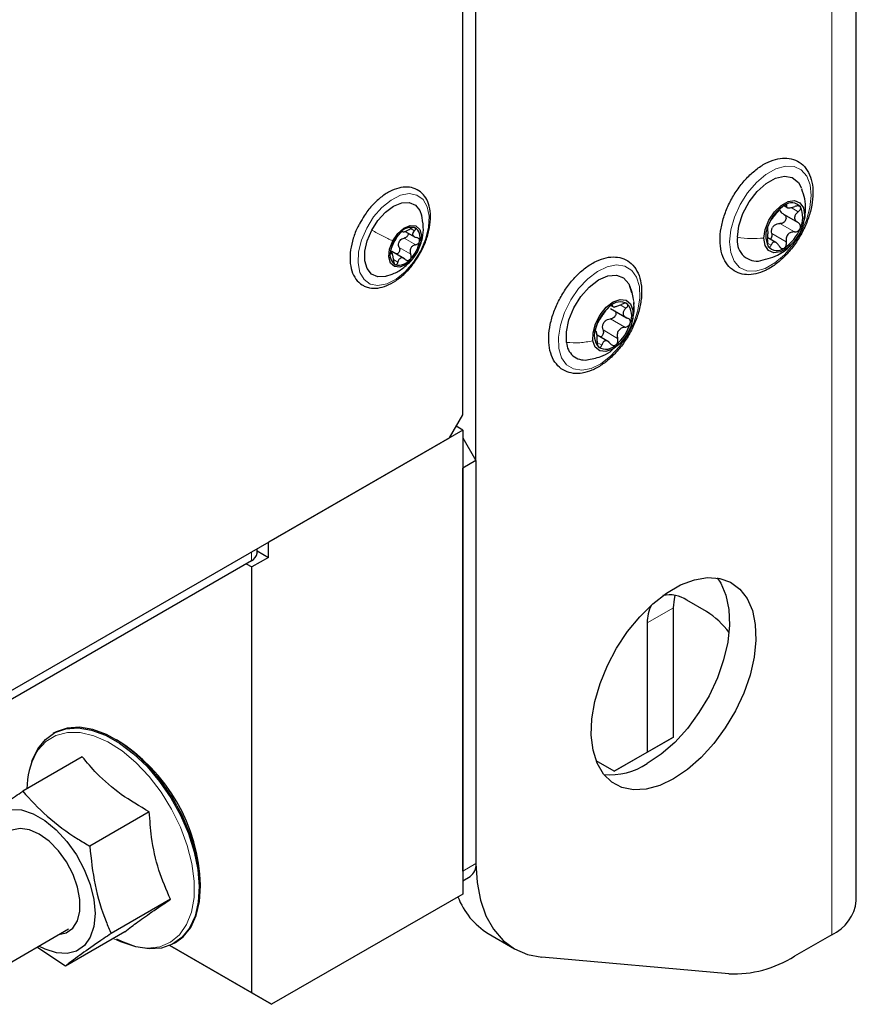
# Paper-space layout 'Blatt2' of a CAD drawing. Header units: millimetres. Extents: x 5 to 418, y 2 to 292.
# Tile 5 of 87: x 176 to 194, y 98 to 119. Entities that reach past the tile are written whole.
import ezdxf

# ---------------------------------------------------------------- set-up
doc = ezdxf.new("R2010")
doc.units = ezdxf.units.MM

psp = doc.layouts.new('Blatt2')

# ---------------------------------------------------------------- linework, layer by layer
at = {"color": 7, "linetype": 'Continuous', "lineweight": 25}
for p, q in [((194.082, 100.297), (194.082, 243.191)), ((185.635, 110.725), (185.635, 136.135)), ((185.918, 109.745), (185.918, 131.914)), ((192.523, 115.031), (192.834, 114.852)), ((192.535, 115.211), (192.595, 115.176)), ((184.398, 114.664), (184.617, 114.537)), ((192.358, 114.424), (192.181, 114.527)), ((184.078, 114.238), (184.118, 114.228)), ((184.131, 114.182), (184.083, 114.21)), ((184.388, 114.073), (184.114, 114.231)), ((188.806, 113.01), (189.15, 112.811)), ((188.817, 113.072), (188.882, 113.035)), ((188.778, 112.286), (188.518, 112.436)), ((185.352, 110.235), (185.635, 110.725)), ((185.635, 110.398), (181.463, 107.99)), ((185.635, 110.398), (185.494, 110.48)), ((185.635, 110.398), (185.635, 100.436)), ((173.756, 103.54), (185.352, 110.235)), ((185.635, 110.235), (185.918, 109.745)), ((185.918, 109.745), (185.635, 109.582)), ((185.918, 109.745), (185.918, 101.089)), ((185.635, 100.926), (185.635, 109.582)), ((181.22, 107.757), (181.22, 107.849)), ((181.463, 107.663), (181.463, 107.99)), ((181.463, 107.663), (181.11, 107.459)), ((181.22, 107.804), (181.463, 107.663)), ((181.103, 107.594), (173.82, 103.389)), ((180.99, 107.528), (181.11, 107.459)), ((181.11, 98.314), (181.11, 107.459)), ((190.161, 103.807), (190.161, 106.583)), ((190.868, 106.502), (190.444, 106.747)), ((189.595, 106.257), (189.595, 103.481)), ((176.868, 103.897), (176.843, 103.882)), ((190.161, 103.807), (189.454, 103.399)), ((189.595, 103.481), (190.161, 103.807)), ((177.469, 103.382), (176.192, 102.645)), ((188.888, 103.072), (189.595, 103.481)), ((189.454, 103.399), (188.888, 103.072)), ((188.888, 103.072), (188.498, 103.297)), ((178.907, 102.202), (177.63, 101.465)), ((185.635, 100.723), (185.794, 100.815)), ((185.635, 100.436), (181.534, 98.069)), ((179.364, 100.325), (178.087, 99.588)), ((174.384, 98.075), (177.177, 99.687)), ((178.382, 99.628), (177.106, 98.891)), ((186.181, 99.588), (186.747, 99.262)), ((179.442, 99.378), (179.468, 99.393)), ((193.555, 99.562), (192.757, 99.101)), ((177.106, 98.891), (176.497, 99.294)), ((179.347, 99.331), (181.11, 98.314)), ((181.534, 98.069), (179.347, 99.331)), ((191.343, 98.722), (187.332, 99.081)), ((181.11, 98.314), (181.534, 98.069))]:
    psp.add_line(p, q, dxfattribs=at)
at = {"color": 7, "linetype": 'Continuous', "lineweight": 18}
for p, q in [((193.555, 99.562), (193.555, 242.456)), ((192.557, 115.233), (192.587, 115.216)), ((192.682, 115.174), (192.836, 115.086)), ((192.988, 115.14), (192.972, 115.011)), ((192.444, 114.833), (192.755, 114.653)), ((184.516, 114.724), (184.597, 114.677)), ((192.268, 114.617), (192.579, 114.438)), ((184.379, 114.519), (184.626, 114.376)), ((192.173, 114.415), (192.252, 114.369)), ((184.085, 114.197), (184.097, 114.19)), ((184.272, 114.317), (184.52, 114.174)), ((184.665, 114.24), (184.662, 114.234)), ((184.149, 114.058), (184.244, 114.004)), ((188.841, 113.075), (188.851, 113.069)), ((189.015, 113.085), (189.137, 113.015)), ((188.804, 112.786), (189.116, 112.606)), ((188.482, 112.521), (188.489, 112.517)), ((188.649, 112.548), (188.96, 112.368)), ((188.521, 112.281), (188.619, 112.225)), ((181.103, 107.594), (181.103, 107.781)), ((190.161, 106.583), (189.595, 106.257)), ((185.635, 100.926), (185.918, 101.089))]:
    psp.add_line(p, q, dxfattribs=at)
at = {"color": 7, "linetype": 'Continuous', "lineweight": 18, "flags": 128}
for points in [[(191.363, 114.443), (191.391, 114.701), (191.468, 114.973), (191.59, 115.242), (191.75, 115.494), (191.938, 115.714), (192.144, 115.888), (192.355, 116.008), (192.56, 116.065), (192.746, 116.056), (192.902, 115.983), (193.02, 115.848), (193.093, 115.661), (193.116, 115.432), (193.088, 115.174), (193.011, 114.902), (192.889, 114.632), (192.729, 114.38), (192.541, 114.161), (192.335, 113.986), (192.124, 113.867), (191.919, 113.81), (191.733, 113.818), (191.576, 113.892), (191.458, 114.026), (191.386, 114.213), (191.363, 114.443)], [(183.574, 114.735), (183.723, 114.974), (183.902, 115.179), (184.097, 115.338), (184.296, 115.439), (184.485, 115.475), (184.651, 115.444), (184.783, 115.348), (184.872, 115.193), (184.912, 114.99), (184.9, 114.754), (184.837, 114.499), (184.727, 114.243), (184.577, 114.004), (184.399, 113.799), (184.204, 113.64), (184.005, 113.539), (183.816, 113.503), (183.649, 113.534), (183.517, 113.631), (183.428, 113.785), (183.389, 113.988), (183.401, 114.225), (183.464, 114.479), (183.574, 114.735)], [(187.697, 112.151), (187.688, 112.39), (187.73, 112.653), (187.82, 112.926), (187.954, 113.192), (188.123, 113.437), (188.317, 113.645), (188.525, 113.805), (188.736, 113.907), (188.937, 113.946), (189.116, 113.919), (189.262, 113.828), (189.368, 113.679), (189.428, 113.478), (189.437, 113.24), (189.395, 112.976), (189.304, 112.703), (189.171, 112.437), (189.002, 112.193), (188.808, 111.984), (188.599, 111.824), (188.389, 111.722), (188.188, 111.683), (188.009, 111.71), (187.862, 111.801), (187.756, 111.951), (187.697, 112.151)], [(178.135, 99.485), (178.29, 99.409), (178.589, 99.308), (178.873, 99.272), (179.134, 99.303), (179.365, 99.4), (179.558, 99.56), (179.71, 99.779), (179.814, 100.049), (179.868, 100.365), (179.871, 100.715), (179.822, 101.091), (179.723, 101.481), (179.577, 101.874), (179.388, 102.259), (179.161, 102.626), (178.903, 102.962), (178.621, 103.259), (178.323, 103.508), (178.019, 103.702), (177.716, 103.836), (177.424, 103.904), (177.15, 103.907), (176.903, 103.842), (176.69, 103.714), (176.517, 103.524), (176.475, 103.457)]]:
    psp.add_lwpolyline(points, dxfattribs=at)
at = {"color": 7, "linetype": 'Continuous', "lineweight": 25, "flags": 128}
for points in [[(191.532, 114.538), (191.563, 114.786), (191.649, 115.046), (191.783, 115.297), (191.953, 115.519), (192.147, 115.693), (192.348, 115.807), (192.541, 115.85), (192.709, 115.819), (192.839, 115.717), (192.907, 115.591)], [(183.681, 114.689), (183.815, 114.901), (183.976, 115.078), (184.151, 115.208), (184.327, 115.28), (184.488, 115.288), (184.621, 115.231), (184.717, 115.114), (184.753, 115.015)], [(192.101, 114.52), (192.129, 114.708), (192.206, 114.903), (192.323, 115.081), (192.466, 115.221), (192.617, 115.307), (192.758, 115.327), (192.873, 115.279), (192.947, 115.17), (192.972, 115.011)], [(192.972, 115.011), (192.944, 114.824), (192.867, 114.629), (192.75, 114.451), (192.607, 114.31), (192.456, 114.225), (192.314, 114.205), (192.2, 114.252), (192.125, 114.362), (192.101, 114.52)], [(183.989, 113.702), (183.974, 113.698), (183.813, 113.691), (183.679, 113.748), (183.584, 113.865), (183.534, 114.032), (183.535, 114.237), (183.585, 114.462), (183.681, 114.689)], [(184.134, 114.459), (184.242, 114.618), (184.373, 114.735), (184.509, 114.794), (184.627, 114.784), (184.711, 114.707), (184.747, 114.576), (184.73, 114.41), (184.662, 114.234)], [(184.662, 114.234), (184.554, 114.075), (184.422, 113.957), (184.287, 113.899), (184.168, 113.909), (184.085, 113.985), (184.049, 114.116), (184.066, 114.283), (184.134, 114.459)], [(187.865, 112.279), (187.861, 112.509), (187.913, 112.764), (188.019, 113.023), (188.168, 113.265), (188.35, 113.47), (188.548, 113.623), (188.748, 113.71), (188.933, 113.724), (189.087, 113.665), (189.2, 113.537), (189.26, 113.35)], [(188.43, 112.313), (188.431, 112.489), (188.485, 112.683), (188.583, 112.873), (188.715, 113.034), (188.864, 113.149), (189.013, 113.203), (189.143, 113.189), (189.239, 113.109), (189.289, 112.973)], [(189.289, 112.973), (189.287, 112.797), (189.234, 112.603), (189.136, 112.414), (189.004, 112.252), (188.854, 112.137), (188.706, 112.084), (188.576, 112.098), (188.48, 112.177), (188.43, 112.313)], [(190.161, 102.91), (189.862, 102.767), (189.572, 102.687), (189.299, 102.671), (189.05, 102.722), (188.834, 102.837), (188.655, 103.012), (188.52, 103.243), (188.433, 103.524), (188.395, 103.845), (188.407, 104.198), (188.47, 104.573), (188.582, 104.959), (188.739, 105.345), (188.938, 105.719), (189.171, 106.071), (189.433, 106.391), (189.715, 106.67), (190.011, 106.899), (190.311, 107.072), (190.606, 107.184), (190.889, 107.232), (191.151, 107.214), (191.384, 107.131), (191.582, 106.986), (191.739, 106.782), (191.851, 106.525), (191.914, 106.223), (191.927, 105.884), (191.889, 105.519), (191.801, 105.137), (191.666, 104.75), (191.488, 104.369), (191.271, 104.004), (191.023, 103.667), (190.75, 103.366), (190.459, 103.112), (190.161, 102.91)], [(191.095, 107.224), (191.174, 107.108), (191.285, 106.851), (191.349, 106.549), (191.361, 106.211), (191.323, 105.845), (191.235, 105.464), (191.1, 105.077), (190.922, 104.695), (190.706, 104.331), (190.457, 103.993), (190.184, 103.693), (189.894, 103.438), (189.595, 103.236)], [(190.161, 106.583), (190.177, 106.765), (190.197, 106.847)], [(179.468, 99.393), (179.634, 99.517), (179.796, 99.719), (179.915, 99.974), (179.985, 100.274), (180.007, 100.611), (179.978, 100.977), (179.899, 101.361), (179.774, 101.753), (179.604, 102.142), (179.396, 102.517), (179.154, 102.868), (178.885, 103.186), (178.596, 103.462), (178.296, 103.689), (177.993, 103.86), (177.694, 103.97), (177.408, 104.017), (177.143, 103.999), (176.906, 103.917), (176.868, 103.897)], [(176.384, 103.265), (176.396, 103.302), (176.514, 103.556), (176.677, 103.758), (176.88, 103.902), (177.117, 103.984), (177.382, 104.002), (177.668, 103.955), (177.967, 103.845), (178.271, 103.674), (178.571, 103.448), (178.859, 103.172), (179.128, 102.853), (179.37, 102.502), (179.579, 102.127), (179.748, 101.738), (179.874, 101.346), (179.952, 100.962), (179.981, 100.596), (179.96, 100.259), (179.889, 99.959), (179.771, 99.704), (179.608, 99.502), (179.405, 99.358), (179.168, 99.276), (178.903, 99.258), (178.617, 99.305), (178.318, 99.415), (178.211, 99.469)], [(175.34, 101.398), (175.366, 101.671), (175.443, 101.903), (175.568, 102.082), (175.736, 102.201), (175.939, 102.255), (176.168, 102.241), (176.414, 102.16), (176.665, 102.016), (176.911, 101.814), (177.141, 101.564), (177.344, 101.276)], [(176.967, 99.566), (177.124, 99.602), (177.266, 99.703), (177.366, 99.862), (177.419, 100.071), (177.42, 100.316), (177.37, 100.584), (177.272, 100.859), (177.132, 101.125), (176.957, 101.367), (176.759, 101.57), (176.547, 101.724), (176.336, 101.818), (176.136, 101.847), (175.96, 101.81), (175.818, 101.709), (175.767, 101.644)], [(177.344, 101.276), (177.513, 100.964), (177.639, 100.64), (177.717, 100.319), (177.744, 100.015), (177.718, 99.741), (177.641, 99.509), (177.516, 99.33), (177.348, 99.211), (177.145, 99.157), (176.916, 99.171), (176.67, 99.252), (176.54, 99.319)], [(185.918, 101.093), (185.942, 100.681), (186.014, 100.303), (186.133, 99.968), (186.297, 99.679), (186.503, 99.442), (186.747, 99.262), (187.025, 99.141), (187.332, 99.081)]]:
    psp.add_lwpolyline(points, dxfattribs=at)
at = {"color": 7, "linetype": 'Continuous', "lineweight": 25}
for centre, radius, start, end in [((192.996, 114.502), 0.854, 122.1621, 159.4513), ((192.693, 115.035), 0.243, 39.1641, 128.5955), ((192.413, 114.964), 0.52, 333.1636, 25.7027), ((192.659, 114.568), 0.52, 153.1636, 205.7027), ((192.545, 114.577), 0.313, 134.8607, 146.7527), ((184.81, 114.11), 0.735, 134.5253, 170.0962), ((184.537, 114.443), 0.309, 77.0525, 141.811), ((184.471, 114.533), 0.251, 342.353, 57.2575), ((192.077, 115.029), 0.854, 302.1621, 339.4513), ((184.512, 114.319), 0.269, 145.6624, 158.9591), ((183.986, 114.583), 0.735, 314.5253, 350.0962), ((191.953, 114.456), 0.429, 168.9283, 274.2178), ((184.325, 114.16), 0.251, 162.353, 237.2575), ((192.38, 114.496), 0.243, 219.1641, 308.5955), ((184.258, 114.25), 0.309, 257.0525, 321.811), ((189.013, 112.851), 0.3, 59.5246, 136.6279), ((188.859, 112.85), 0.402, 337.4294, 40.2168), ((189.367, 112.348), 0.911, 128.8812, 164.5705), ((188.946, 112.525), 0.334, 141.0322, 152.4195), ((188.352, 112.938), 0.911, 308.8812, 344.5705), ((188.86, 112.436), 0.402, 157.4294, 220.2168), ((188.254, 112.292), 0.39, 181.8664, 277.4346), ((188.705, 112.435), 0.3, 239.5246, 316.6279), ((181.02, 107.777), 0.201, 294.3747, 354.3052), ((190.077, 106.215), 0.646, 55.4477, 102.8587), ((190.344, 106.287), 0.749, 151.8011, 182.3113), ((189.995, 105.087), 1.662, 35.3684, 58.3203), ((176.229, 100.526), 3.778, 1.5088, 58.4858), ((177.859, 102.701), 1.578, 151.3628, 180.1521), ((188.801, 104.445), 1.446, 264.4301, 303.3243), ((185.633, 101.053), 0.288, 304.0564, 7.2558), ((186.995, 100.919), 1.559, 200.3247, 238.5435), ((193.181, 100.386), 0.905, 294.3747, 354.3052), ((191.444, 101.175), 2.454, 267.6422, 302.3493)]:
    psp.add_arc(centre, radius, start, end, dxfattribs=at)
for points, knots in [([(192.203, 113.863), (192.241, 113.886), (192.35, 113.952), (192.525, 114.1), (192.715, 114.313), (192.879, 114.557), (193.011, 114.82), (193.103, 115.091), (193.152, 115.359), (193.154, 115.611), (193.107, 115.837), (193.009, 116.024), (192.865, 116.159), (192.69, 116.232), (192.498, 116.246), (192.294, 116.203), (192.083, 116.105), (191.873, 115.954), (191.675, 115.757), (191.498, 115.525), (191.351, 115.269), (191.241, 115), (191.173, 114.73), (191.15, 114.469), (191.175, 114.231), (191.251, 114.025), (191.376, 113.866), (191.54, 113.765), (191.726, 113.726), (191.925, 113.744), (192.086, 113.801), (192.179, 113.851), (192.203, 113.863)], [0, 0, 0, 0, 0.01868, 0.053867, 0.088992, 0.124043, 0.159083, 0.194189, 0.229443, 0.264935, 0.300679, 0.336187, 0.370496, 0.40336, 0.435804, 0.468978, 0.50337, 0.538453, 0.573614, 0.608692, 0.643726, 0.678799, 0.713976, 0.749355, 0.784999, 0.820713, 0.855661, 0.88908, 0.921611, 0.954327, 0.988212, 1, 1, 1, 1]), ([(184.709, 114.175), (184.712, 114.179), (184.764, 114.258), (184.838, 114.433), (184.918, 114.684), (184.95, 114.93), (184.936, 115.157), (184.873, 115.346), (184.765, 115.493), (184.62, 115.588), (184.447, 115.625), (184.261, 115.604), (184.066, 115.527), (183.869, 115.397), (183.684, 115.22), (183.531, 115.029), (183.458, 114.894), (183.428, 114.839)], [0, 0, 0, 0, 0.00397, 0.07814, 0.152482, 0.227195, 0.302476, 0.378129, 0.444974, 0.516094, 0.585131, 0.654477, 0.726407, 0.800353, 0.874757, 0.949001, 1, 1, 1, 1]), ([(192.994, 115.139), (192.991, 115.213), (192.986, 115.36), (192.936, 115.502), (192.911, 115.573)], [0, 0, 0, 0, 0.506224, 1, 1, 1, 1]), ([(192.541, 115.226), (192.531, 115.22), (192.512, 115.207), (192.481, 115.181), (192.454, 115.154), (192.44, 115.137), (192.433, 115.129)], [0, 0, 0, 0, 0.24999, 0.499611, 0.749127, 1, 1, 1, 1]), ([(192.587, 115.216), (192.589, 115.221), (192.592, 115.232), (192.584, 115.239), (192.567, 115.239), (192.55, 115.23), (192.541, 115.226)], [0, 0, 0, 0, 0.249853, 0.499901, 0.750114, 1, 1, 1, 1]), ([(184.671, 114.237), (184.71, 114.332), (184.777, 114.495), (184.8, 114.775), (184.768, 114.937), (184.75, 115.027)], [0, 0, 0, 0, 0.38573, 0.66241, 1, 1, 1, 1]), ([(192.257, 114.913), (192.266, 114.924), (192.28, 114.941), (192.307, 114.978), (192.332, 115.009), (192.359, 115.041), (192.396, 115.084), (192.418, 115.111), (192.433, 115.129)], [0, 0, 0, 0, 0.249219, 0.374357, 0.498947, 0.62402, 0.749767, 1, 1, 1, 1]), ([(192.523, 115.031), (192.532, 115.025), (192.551, 115.012), (192.569, 114.982), (192.576, 114.946), (192.568, 114.909), (192.547, 114.874), (192.517, 114.849), (192.481, 114.834), (192.456, 114.833), (192.444, 114.833)], [0, 0, 0, 0, 0.1252122, 0.2494682, 0.3743102, 0.49905, 0.6238871, 0.7493816, 0.8744372, 1, 1, 1, 1]), ([(192.523, 115.031), (192.506, 115.042), (192.472, 115.064), (192.457, 115.099), (192.45, 115.116)], [0, 0, 0, 0, 0.500609, 1, 1, 1, 1]), ([(192.587, 115.216), (192.584, 115.204), (192.58, 115.187), (192.595, 115.175), (192.616, 115.169), (192.646, 115.169), (192.694, 115.175), (192.734, 115.188), (192.761, 115.197)], [0, 0, 0, 0, 0.2492203, 0.374358, 0.498948, 0.6240206, 0.749768, 1, 1, 1, 1]), ([(192.836, 115.086), (192.815, 115.068), (192.784, 115.042), (192.762, 114.998), (192.756, 114.964), (192.761, 114.93), (192.783, 114.887), (192.813, 114.866), (192.834, 114.852)], [0, 0, 0, 0, 0.249194, 0.37433, 0.498925, 0.624004, 0.749757, 1, 1, 1, 1]), ([(192.882, 115.189), (192.876, 115.195), (192.864, 115.207), (192.833, 115.213), (192.798, 115.21), (192.773, 115.201), (192.761, 115.197)], [0, 0, 0, 0, 0.249858, 0.499467, 0.749011, 1, 1, 1, 1]), ([(192.836, 115.086), (192.846, 115.094), (192.865, 115.11), (192.884, 115.138), (192.891, 115.167), (192.885, 115.182), (192.882, 115.189)], [0, 0, 0, 0, 0.249806, 0.500054, 0.750309, 1, 1, 1, 1]), ([(192.943, 114.837), (192.953, 114.866), (192.987, 114.964), (192.991, 115.068), (192.994, 115.141)], [0, 0, 0, 0, 0.294396, 1, 1, 1, 1]), ([(183.428, 114.839), (183.414, 114.814), (183.353, 114.711), (183.281, 114.515), (183.221, 114.264), (183.21, 114.025), (183.247, 113.811), (183.334, 113.634), (183.442, 113.53), (183.518, 113.494), (183.539, 113.483)], [0, 0, 0, 0, 0.046326, 0.194897, 0.343956, 0.493958, 0.645137, 0.795906, 0.941807, 1, 1, 1, 1]), ([(192.196, 114.802), (192.191, 114.791), (192.183, 114.767), (192.176, 114.739), (192.175, 114.72), (192.177, 114.717), (192.179, 114.715)], [0, 0, 0, 0, 0.250032, 0.499632, 0.749228, 1, 1, 1, 1]), ([(192.257, 114.913), (192.253, 114.908), (192.245, 114.898), (192.229, 114.872), (192.211, 114.839), (192.201, 114.814), (192.196, 114.802)], [0, 0, 0, 0, 0.249816, 0.499908, 0.75012, 1, 1, 1, 1]), ([(192.324, 114.799), (192.343, 114.81), (192.38, 114.832), (192.423, 114.833), (192.444, 114.833)], [0, 0, 0, 0, 0.49811, 1, 1, 1, 1]), ([(192.877, 114.729), (192.88, 114.742), (192.887, 114.766), (192.88, 114.802), (192.863, 114.832), (192.843, 114.845), (192.834, 114.852)], [0, 0, 0, 0, 0.250032, 0.499632, 0.749228, 1, 1, 1, 1]), ([(184.294, 114.634), (184.287, 114.626), (184.273, 114.612), (184.253, 114.587), (184.237, 114.564), (184.231, 114.552), (184.227, 114.547)], [0, 0, 0, 0, 0.250033, 0.499632, 0.749228, 1, 1, 1, 1]), ([(184.345, 114.661), (184.344, 114.663), (184.342, 114.666), (184.331, 114.663), (184.315, 114.653), (184.301, 114.64), (184.294, 114.634)], [0, 0, 0, 0, 0.249815, 0.499908, 0.75012, 1, 1, 1, 1]), ([(184.345, 114.661), (184.346, 114.657), (184.349, 114.651), (184.369, 114.654), (184.389, 114.66), (184.415, 114.671), (184.454, 114.688), (184.484, 114.705), (184.504, 114.717)], [0, 0, 0, 0, 0.249199, 0.374336, 0.49893, 0.624007, 0.749759, 1, 1, 1, 1]), ([(184.46, 114.628), (184.461, 114.628), (184.465, 114.619), (184.464, 114.599), (184.455, 114.572), (184.435, 114.547), (184.409, 114.528), (184.389, 114.522), (184.379, 114.519)], [0, 0, 0, 0, 0.016595, 0.212651, 0.408859, 0.6061, 0.802652, 1, 1, 1, 1]), ([(184.607, 114.744), (184.6, 114.746), (184.587, 114.749), (184.56, 114.744), (184.531, 114.733), (184.513, 114.722), (184.504, 114.717)], [0, 0, 0, 0, 0.249991, 0.499611, 0.749127, 1, 1, 1, 1]), ([(184.597, 114.677), (184.585, 114.662), (184.566, 114.641), (184.559, 114.61), (184.561, 114.587), (184.574, 114.567), (184.601, 114.544), (184.63, 114.536), (184.65, 114.53)], [0, 0, 0, 0, 0.249201, 0.374338, 0.498932, 0.624008, 0.74976, 1, 1, 1, 1]), ([(184.597, 114.677), (184.603, 114.684), (184.615, 114.697), (184.622, 114.717), (184.621, 114.735), (184.611, 114.741), (184.607, 114.744)], [0, 0, 0, 0, 0.249852, 0.499902, 0.750115, 1, 1, 1, 1]), ([(192.176, 114.481), (192.18, 114.508), (192.184, 114.55), (192.187, 114.605), (192.187, 114.643), (192.187, 114.674), (192.186, 114.704), (192.182, 114.711), (192.179, 114.715)], [0, 0, 0, 0, 0.249194, 0.37433, 0.498925, 0.624004, 0.749757, 1, 1, 1, 1]), ([(192.268, 114.617), (192.27, 114.604), (192.273, 114.578), (192.264, 114.54), (192.251, 114.51), (192.238, 114.5), (192.233, 114.497)], [0, 0, 0, 0, 0.286196, 0.570184, 0.855485, 1, 1, 1, 1]), ([(192.268, 114.617), (192.266, 114.64), (192.26, 114.685), (192.276, 114.727), (192.283, 114.748)], [0, 0, 0, 0, 0.500646, 1, 1, 1, 1]), ([(192.755, 114.653), (192.729, 114.652), (192.689, 114.651), (192.641, 114.625), (192.611, 114.598), (192.59, 114.562), (192.573, 114.508), (192.577, 114.466), (192.579, 114.438)], [0, 0, 0, 0, 0.249219, 0.374357, 0.498947, 0.62402, 0.749767, 1, 1, 1, 1]), ([(192.755, 114.653), (192.767, 114.653), (192.792, 114.654), (192.828, 114.669), (192.859, 114.694), (192.871, 114.718), (192.877, 114.729)], [0, 0, 0, 0, 0.249816, 0.499908, 0.75012, 1, 1, 1, 1]), ([(184.121, 114.344), (184.128, 114.359), (184.139, 114.381), (184.158, 114.419), (184.173, 114.45), (184.189, 114.479), (184.21, 114.515), (184.22, 114.534), (184.227, 114.547)], [0, 0, 0, 0, 0.249168, 0.374303, 0.498903, 0.623987, 0.749746, 1, 1, 1, 1]), ([(184.272, 114.317), (184.266, 114.333), (184.255, 114.364), (184.259, 114.398), (184.261, 114.416)], [0, 0, 0, 0, 0.50155, 1, 1, 1, 1]), ([(184.29, 114.471), (184.303, 114.482), (184.329, 114.506), (184.362, 114.515), (184.379, 114.519)], [0, 0, 0, 0, 0.498459, 1, 1, 1, 1]), ([(184.626, 114.376), (184.605, 114.37), (184.573, 114.36), (184.538, 114.331), (184.518, 114.303), (184.507, 114.271), (184.502, 114.226), (184.513, 114.195), (184.52, 114.174)], [0, 0, 0, 0, 0.249168, 0.374303, 0.498903, 0.623987, 0.749746, 1, 1, 1, 1]), ([(184.626, 114.376), (184.636, 114.379), (184.656, 114.385), (184.682, 114.404), (184.703, 114.428), (184.708, 114.447), (184.71, 114.456)], [0, 0, 0, 0, 0.249807, 0.500055, 0.750309, 1, 1, 1, 1]), ([(184.71, 114.456), (184.71, 114.466), (184.711, 114.484), (184.698, 114.507), (184.677, 114.523), (184.659, 114.528), (184.65, 114.53)], [0, 0, 0, 0, 0.249857, 0.499466, 0.749011, 1, 1, 1, 1]), ([(192.176, 114.481), (192.175, 114.468), (192.172, 114.443), (192.173, 114.403), (192.179, 114.366), (192.187, 114.35), (192.191, 114.342)], [0, 0, 0, 0, 0.249806, 0.5000545, 0.7503094, 1, 1, 1, 1]), ([(192.425, 114.351), (192.411, 114.372), (192.389, 114.404), (192.353, 114.429), (192.327, 114.437), (192.302, 114.434), (192.274, 114.417), (192.261, 114.388), (192.252, 114.369)], [0, 0, 0, 0, 0.2492203, 0.374358, 0.498948, 0.6240206, 0.749768, 1, 1, 1, 1]), ([(192.532, 114.306), (192.541, 114.313), (192.558, 114.326), (192.575, 114.36), (192.584, 114.398), (192.581, 114.424), (192.579, 114.438)], [0, 0, 0, 0, 0.24999, 0.499611, 0.749127, 1, 1, 1, 1]), ([(183.539, 113.483), (183.571, 113.472), (183.657, 113.442), (183.814, 113.44), (184.005, 113.492), (184.202, 113.598), (184.394, 113.756), (184.57, 113.95), (184.664, 114.101), (184.709, 114.175)], [0, 0, 0, 0, 0.086073, 0.232213, 0.381767, 0.53676, 0.694164, 0.851444, 1, 1, 1, 1]), ([(183.982, 113.7), (184.044, 113.719), (184.182, 113.762), (184.377, 113.885), (184.558, 114.054), (184.635, 114.178), (184.671, 114.237)], [0, 0, 0, 0, 0.216844, 0.480676, 0.753467, 1, 1, 1, 1]), ([(184.085, 114.236), (184.084, 114.227), (184.082, 114.21), (184.085, 114.193), (184.09, 114.186), (184.095, 114.188), (184.097, 114.19)], [0, 0, 0, 0, 0.249857, 0.499466, 0.749011, 1, 1, 1, 1]), ([(184.121, 114.344), (184.118, 114.337), (184.111, 114.324), (184.101, 114.296), (184.091, 114.265), (184.087, 114.246), (184.085, 114.236)], [0, 0, 0, 0, 0.2498071, 0.5000551, 0.7503094, 1, 1, 1, 1]), ([(184.15, 114.044), (184.149, 114.066), (184.146, 114.1), (184.137, 114.14), (184.13, 114.166), (184.122, 114.183), (184.111, 114.197), (184.103, 114.193), (184.097, 114.19)], [0, 0, 0, 0, 0.249201, 0.374338, 0.498932, 0.624008, 0.74976, 1, 1, 1, 1]), ([(184.272, 114.317), (184.276, 114.307), (184.282, 114.288), (184.282, 114.256), (184.273, 114.225), (184.255, 114.2), (184.231, 114.185), (184.21, 114.179), (184.199, 114.182), (184.197, 114.183)], [0, 0, 0, 0, 0.159929, 0.318648, 0.478127, 0.637484, 0.796967, 0.957288, 1, 1, 1, 1]), ([(184.501, 114.059), (184.508, 114.066), (184.521, 114.082), (184.53, 114.113), (184.53, 114.145), (184.523, 114.164), (184.52, 114.174)], [0, 0, 0, 0, 0.250033, 0.499632, 0.749228, 1, 1, 1, 1]), ([(191.98, 114.028), (192.12, 114.061), (192.369, 114.119), (192.596, 114.274), (192.672, 114.367), (192.678, 114.374)], [0, 0, 0, 0, 0.541921, 0.967266, 1, 1, 1, 1]), ([(192.191, 114.342), (192.196, 114.337), (192.206, 114.326), (192.223, 114.328), (192.24, 114.342), (192.248, 114.36), (192.252, 114.369)], [0, 0, 0, 0, 0.249858, 0.4994668, 0.7490113, 1, 1, 1, 1]), ([(192.425, 114.351), (192.432, 114.341), (192.445, 114.32), (192.472, 114.302), (192.503, 114.294), (192.522, 114.302), (192.532, 114.306)], [0, 0, 0, 0, 0.249853, 0.499901, 0.750114, 1, 1, 1, 1]), ([(184.15, 114.044), (184.151, 114.033), (184.152, 114.012), (184.16, 113.983), (184.173, 113.959), (184.184, 113.952), (184.189, 113.948)], [0, 0, 0, 0, 0.249852, 0.499902, 0.750115, 1, 1, 1, 1]), ([(184.189, 113.948), (184.195, 113.947), (184.206, 113.945), (184.223, 113.956), (184.236, 113.976), (184.241, 113.994), (184.244, 114.004)], [0, 0, 0, 0, 0.249991, 0.499611, 0.749127, 1, 1, 1, 1]), ([(184.403, 114.06), (184.387, 114.072), (184.363, 114.09), (184.327, 114.096), (184.302, 114.092), (184.281, 114.08), (184.258, 114.053), (184.249, 114.023), (184.244, 114.004)], [0, 0, 0, 0, 0.249199, 0.374336, 0.49893, 0.624007, 0.749759, 1, 1, 1, 1]), ([(184.403, 114.06), (184.41, 114.054), (184.425, 114.043), (184.451, 114.037), (184.478, 114.041), (184.494, 114.053), (184.501, 114.059)], [0, 0, 0, 0, 0.249815, 0.499908, 0.75012, 1, 1, 1, 1]), ([(188.693, 111.851), (188.729, 111.881), (188.835, 111.966), (188.998, 112.141), (189.169, 112.378), (189.308, 112.639), (189.41, 112.909), (189.469, 113.178), (189.481, 113.435), (189.445, 113.667), (189.358, 113.864), (189.223, 114.011), (189.054, 114.099), (188.864, 114.125), (188.662, 114.094), (188.452, 114.008), (188.241, 113.869), (188.039, 113.681), (187.858, 113.456), (187.704, 113.204), (187.585, 112.937), (187.507, 112.666), (187.474, 112.402), (187.488, 112.158), (187.553, 111.944), (187.668, 111.773), (187.824, 111.659), (188.007, 111.607), (188.203, 111.613), (188.41, 111.675), (188.575, 111.765), (188.669, 111.834), (188.693, 111.851)], [0, 0, 0, 0, 0.018588, 0.053706, 0.088769, 0.123804, 0.158891, 0.194104, 0.229537, 0.265235, 0.30087, 0.335516, 0.368633, 0.401102, 0.434026, 0.468175, 0.503168, 0.538341, 0.573436, 0.608474, 0.643531, 0.678676, 0.714003, 0.749589, 0.785343, 0.82055, 0.854306, 0.886909, 0.919467, 0.953072, 0.987782, 1, 1, 1, 1]), ([(189.303, 113.205), (189.294, 113.255), (189.274, 113.361), (189.234, 113.46), (189.213, 113.511)], [0, 0, 0, 0, 0.47904, 1, 1, 1, 1]), ([(189.166, 113.11), (189.159, 113.114), (189.144, 113.122), (189.112, 113.121), (189.075, 113.113), (189.052, 113.102), (189.04, 113.096)], [0, 0, 0, 0, 0.249858, 0.499467, 0.749011, 1, 1, 1, 1]), ([(189.137, 113.015), (189.146, 113.023), (189.163, 113.04), (189.177, 113.067), (189.18, 113.093), (189.17, 113.104), (189.166, 113.11)], [0, 0, 0, 0, 0.249806, 0.500054, 0.750309, 1, 1, 1, 1]), ([(189.283, 112.784), (189.296, 112.837), (189.324, 112.955), (189.312, 113.075), (189.305, 113.141)], [0, 0, 0, 0, 0.448691, 1, 1, 1, 1]), ([(188.543, 112.715), (188.552, 112.73), (188.566, 112.752), (188.592, 112.795), (188.614, 112.83), (188.638, 112.865), (188.669, 112.909), (188.687, 112.935), (188.699, 112.953)], [0, 0, 0, 0, 0.249219, 0.374357, 0.498947, 0.62402, 0.749767, 1, 1, 1, 1]), ([(188.795, 113.057), (188.786, 113.049), (188.767, 113.034), (188.739, 113.005), (188.715, 112.976), (188.704, 112.961), (188.699, 112.953)], [0, 0, 0, 0, 0.24999, 0.499611, 0.749127, 1, 1, 1, 1]), ([(188.851, 113.069), (188.851, 113.073), (188.852, 113.081), (188.841, 113.083), (188.822, 113.076), (188.804, 113.064), (188.795, 113.057)], [0, 0, 0, 0, 0.249853, 0.499901, 0.750114, 1, 1, 1, 1]), ([(188.899, 112.956), (188.903, 112.952), (188.915, 112.94), (188.924, 112.912), (188.921, 112.875), (188.904, 112.84), (188.877, 112.812), (188.842, 112.792), (188.817, 112.788), (188.804, 112.786)], [0, 0, 0, 0, 0.082162, 0.234834, 0.38738, 0.540045, 0.693515, 0.846447, 1, 1, 1, 1]), ([(188.851, 113.069), (188.851, 113.061), (188.851, 113.049), (188.871, 113.044), (188.895, 113.045), (188.926, 113.052), (188.975, 113.066), (189.014, 113.084), (189.04, 113.096)], [0, 0, 0, 0, 0.24922, 0.374358, 0.498948, 0.624021, 0.749768, 1, 1, 1, 1]), ([(189.137, 113.015), (189.119, 112.997), (189.092, 112.97), (189.076, 112.928), (189.075, 112.896), (189.086, 112.866), (189.113, 112.83), (189.147, 112.814), (189.17, 112.804)], [0, 0, 0, 0, 0.249194, 0.37433, 0.498925, 0.624004, 0.749757, 1, 1, 1, 1]), ([(188.543, 112.715), (188.539, 112.708), (188.53, 112.695), (188.515, 112.664), (188.5, 112.628), (188.493, 112.603), (188.489, 112.591)], [0, 0, 0, 0, 0.249816, 0.499908, 0.75012, 1, 1, 1, 1]), ([(188.686, 112.735), (188.704, 112.749), (188.74, 112.776), (188.783, 112.782), (188.804, 112.786)], [0, 0, 0, 0, 0.4981104, 1, 1, 1, 1]), ([(189.116, 112.606), (189.128, 112.608), (189.153, 112.612), (189.187, 112.632), (189.216, 112.66), (189.225, 112.684), (189.23, 112.696)], [0, 0, 0, 0, 0.249816, 0.499908, 0.75012, 1, 1, 1, 1]), ([(189.23, 112.696), (189.232, 112.708), (189.236, 112.732), (189.224, 112.764), (189.202, 112.79), (189.181, 112.799), (189.17, 112.804)], [0, 0, 0, 0, 0.250032, 0.499632, 0.749228, 1, 1, 1, 1]), ([(188.489, 112.591), (188.486, 112.579), (188.48, 112.556), (188.479, 112.531), (188.482, 112.517), (188.486, 112.517), (188.489, 112.517)], [0, 0, 0, 0, 0.250032, 0.499632, 0.749228, 1, 1, 1, 1]), ([(188.521, 112.306), (188.522, 112.334), (188.523, 112.377), (188.519, 112.43), (188.514, 112.465), (188.509, 112.492), (188.501, 112.516), (188.494, 112.517), (188.489, 112.517)], [0, 0, 0, 0, 0.2491937, 0.3743301, 0.4989253, 0.6240038, 0.7497569, 1, 1, 1, 1]), ([(188.649, 112.548), (188.651, 112.535), (188.657, 112.51), (188.653, 112.47), (188.638, 112.435), (188.615, 112.407), (188.596, 112.4), (188.587, 112.396)], [0, 0, 0, 0, 0.20591, 0.410231, 0.615497, 0.820582, 1, 1, 1, 1]), ([(188.649, 112.548), (188.643, 112.57), (188.633, 112.613), (188.644, 112.658), (188.65, 112.68)], [0, 0, 0, 0, 0.500646, 1, 1, 1, 1]), ([(189.116, 112.606), (189.089, 112.601), (189.049, 112.594), (189.003, 112.562), (188.975, 112.531), (188.957, 112.493), (188.946, 112.437), (188.954, 112.396), (188.96, 112.368)], [0, 0, 0, 0, 0.249219, 0.374357, 0.498947, 0.62402, 0.749767, 1, 1, 1, 1]), ([(188.521, 112.306), (188.521, 112.293), (188.52, 112.267), (188.526, 112.229), (188.536, 112.195), (188.548, 112.183), (188.553, 112.176)], [0, 0, 0, 0, 0.249806, 0.500054, 0.750309, 1, 1, 1, 1]), ([(188.808, 112.252), (188.79, 112.27), (188.764, 112.298), (188.724, 112.314), (188.694, 112.316), (188.668, 112.306), (188.64, 112.28), (188.627, 112.247), (188.619, 112.225)], [0, 0, 0, 0, 0.2492203, 0.374358, 0.498948, 0.6240206, 0.749768, 1, 1, 1, 1]), ([(188.924, 112.229), (188.932, 112.237), (188.949, 112.254), (188.964, 112.291), (188.968, 112.33), (188.963, 112.356), (188.96, 112.368)], [0, 0, 0, 0, 0.24999, 0.499611, 0.749127, 1, 1, 1, 1]), ([(188.298, 111.905), (188.398, 111.925), (188.573, 111.96), (188.776, 112.053), (188.859, 112.135), (188.888, 112.163)], [0, 0, 0, 0, 0.4698167, 0.8150281, 1, 1, 1, 1]), ([(188.553, 112.176), (188.559, 112.173), (188.572, 112.166), (188.591, 112.174), (188.608, 112.194), (188.615, 112.215), (188.619, 112.225)], [0, 0, 0, 0, 0.249858, 0.499467, 0.749011, 1, 1, 1, 1]), ([(188.808, 112.252), (188.816, 112.243), (188.832, 112.226), (188.862, 112.213), (188.894, 112.212), (188.914, 112.223), (188.924, 112.229)], [0, 0, 0, 0, 0.249853, 0.499901, 0.750114, 1, 1, 1, 1]), ([(178.907, 102.202), (178.701, 102.322), (178.284, 102.567), (177.809, 102.976), (177.569, 103.261), (177.469, 103.382)], [0, 0, 0, 0, 0.359919, 0.730738, 1, 1, 1, 1]), ([(175.211, 101.948), (175.231, 101.963), (175.341, 102.047), (175.584, 102.226), (175.921, 102.46), (176.139, 102.608), (176.192, 102.645)], [0, 0, 0, 0, 0.089682, 0.475352, 0.871964, 1, 1, 1, 1]), ([(176.192, 102.645), (176.358, 102.461), (176.696, 102.089), (177.218, 101.711), (177.546, 101.515), (177.63, 101.465)], [0, 0, 0, 0, 0.418556, 0.850162, 1, 1, 1, 1]), ([(179.364, 100.325), (179.275, 100.528), (179.095, 100.942), (178.953, 101.587), (178.921, 102.02), (178.907, 102.202)], [0, 0, 0, 0, 0.359919, 0.730738, 1, 1, 1, 1]), ([(177.63, 101.465), (177.66, 101.185), (177.721, 100.616), (177.911, 100.002), (178.051, 99.673), (178.087, 99.588)], [0, 0, 0, 0, 0.418556, 0.850162, 1, 1, 1, 1]), ([(178.382, 99.628), (178.429, 99.664), (178.548, 99.756), (178.813, 99.948), (179.119, 100.159), (179.315, 100.292), (179.364, 100.325)], [0, 0, 0, 0, 0.209735, 0.542757, 0.886008, 1, 1, 1, 1]), ([(178.087, 99.588), (178.034, 99.552), (177.821, 99.407), (177.483, 99.172), (177.239, 98.992), (177.126, 98.907), (177.106, 98.891)], [0, 0, 0, 0, 0.128036, 0.513599, 0.910318, 1, 1, 1, 1])]:
    psp.add_open_spline(points, degree=3, knots=knots, dxfattribs=at)
at = {"color": 7, "linetype": 'Continuous', "lineweight": 18}
for points in [[(183.681, 114.689), (183.759, 114.649), (183.915, 114.568), (184.061, 114.495), (184.134, 114.459)], [(191.532, 114.538), (191.626, 114.526), (191.814, 114.501), (192.005, 114.514), (192.101, 114.52)], [(187.865, 112.279), (187.958, 112.274), (188.145, 112.263), (188.335, 112.297), (188.43, 112.313)]]:
    psp.add_open_spline(points, degree=3, dxfattribs=at)
psp.add_open_spline([(189.298, 113.204), (189.302, 113.191), (189.323, 113.117), (189.305, 113.038), (189.289, 112.973)], degree=3, knots=[0, 0, 0, 0, 0.172204, 1, 1, 1, 1], dxfattribs=at)

doc.saveas('drawing.dxf')
